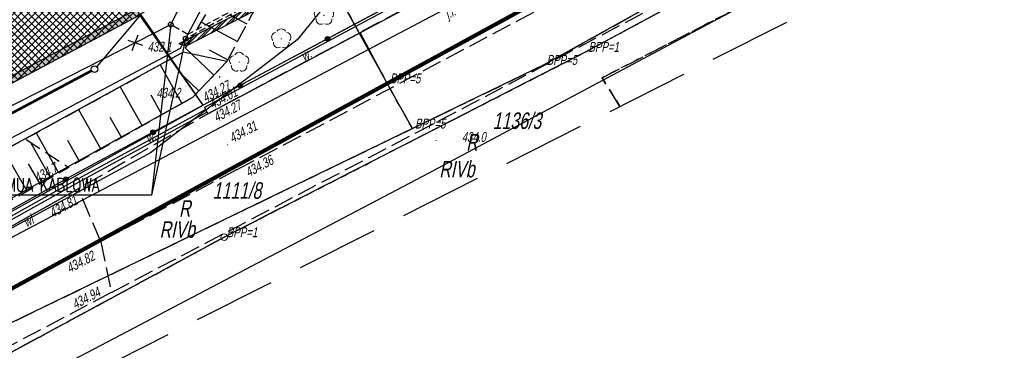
# Model space of a CAD drawing. Header units: metres. Extents: x 7409830 to 7410585, y 5569753 to 5570192.
# Tile 17 of 34: x 7410324 to 7410398, y 5569961 to 5569986. Entities that reach past the tile are written whole.
import ezdxf

# ---------------------------------------------------------------- set-up
doc = ezdxf.new("R2010")
doc.units = ezdxf.units.M
doc.header["$MEASUREMENT"] = 0
for name, pattern in [('1.5_0.5', [2, 1.5, -0.5]), ('218-500', [1, 0.5, -0.5]), ('BUBZ01-500', [1.75, 1.25, -0.5]), ('DASHED', [0.75, 0.5, -0.25]), ('DGN Style 3', [8.758007, 6.255719, -2.502288]), ('KTJZ01-500', [2, 1.5, -0.5]), ('mz1.25_0.5', [1.75, 1.25, -0.5])]:
    doc.linetypes.add(name, pattern=pattern)
doc.layers.get('0').update_dxf_attribs({"color": 8})
for name, color, linetype in [('0 PZT - BUDYNEK OBJĘTY OPRACOWANIEM HATCH', 8, 'Continuous'), ('0 PZT - SKARPY', 8, 'Continuous'), ('202-Punkt graniczny stabilizowany trwale', 8, 'Continuous'), ('203-Punkt załamania granicy działki nie stabilizowany', 8, 'Continuous'), ('209-Opis konturu klasyfikacyjnego', 8, 'Continuous'), ('210-Oznaczenie użytku', 8, 'Continuous'), ('211-Nr działki', 8, 'Continuous'), ('217-Granica konturu klasyfikcyjnego', 8, 'Continuous'), ('218-Granica użytku', 8, 'Continuous'), ('219-Linia granicy', 8, 'Continuous'), ('312-Budynek (powierzchnia)', 8, 'Continuous'), ('_BPP1-2', 8, 'Continuous'), ('_BPP3-5', 8, 'Continuous'), ('_Kan-deszczowa', 8, 'KANSAN_LINE'), ('_MAPA', 8, 'Continuous'), ('_MPZP_linie zagospodarowania', 8, 'Continuous'), ('_Zakres', 8, 'Continuous'), ('BUBZ01', 8, 'Continuous'), ('BUBZ01_1', 8, 'Continuous'), ('E_0', 4, 'Continuous'), ('E_NN', 4, 'Continuous'), ('E_ODN', 1, 'Continuous'), ('E_OPIS', 2, 'Continuous'), ('Granica', 8, 'Continuous'), ('jezdnia (powierzchnia)', 8, 'Continuous'), ('krawężnik (linia)', 8, 'Continuous'), ('KTJZ01', 8, 'Continuous'), ('KTOK05_01', 8, 'Continuous'), ('OBOP02_01', 8, 'Continuous'), ('Obrys', 8, 'Continuous'), ('przewód elektroenergetyczny (linia)', 8, 'Continuous'), ('przewód wodociągowy (linia)', 8, 'Continuous'), ('przewód wodociągowy (linia)-Atr1', 8, 'Continuous'), ('PTRW02', 8, 'Continuous'), ('punkt wysokościowy naturalny', 8, 'Continuous'), ('punkt wysokościowy naturalny-Atr2', 8, 'Continuous'), ('punkt wysokościowy sztuczny', 8, 'Continuous'), ('punkt wysokościowy sztuczny-Atr2', 8, 'Continuous'), ('RTPW01', 8, 'Continuous'), ('RTPW02', 8, 'Continuous'), ('rów melioracyjny  przydrożny (linia)', 8, 'Continuous'), ('skarpa nieumocniona (powierzchnia)', 8, 'Continuous')]:
    doc.layers.add(name, color=color, linetype=linetype)
doc.styles.add('ARIAL', font='tahoma.ttf')
doc.styles.add('ROMANS', font='romans', dxfattribs={"width": 0.7, "height": 12.5})
doc.styles.get("Standard").update_dxf_attribs({"font": 'arial.ttf'})
doc.styles.add('Style-WORKING_1250 I 0.20944', font='WORKING_1250.shx', dxfattribs={"oblique": 12})
doc.linetypes.add('KANSAN_LINE', pattern='A,0.5,-0.2,["KS",ARIAL,S=0.1,R=0,X=-0.1,Y=-0.05],-0.25', length=0.95)

# ---------------------------------------------------------------- blocks, each defined once
blk = doc.blocks.new('202_1')
at = {"layer": '202-Punkt graniczny stabilizowany trwale', "color": 96, "linetype": 'Continuous', "lineweight": 13}
blk.add_circle((0, 0), 2.5, dxfattribs=at)
blk = doc.blocks.new('203_1')
at = {"layer": '203-Punkt załamania granicy działki nie stabilizowany', "linetype": 'Continuous', "lineweight": 13}
h = blk.add_hatch(color=96, dxfattribs=at)
edge = h.paths.add_edge_path()
edge.add_arc((0, 0), 0.45, 0, 360)
blk = doc.blocks.new('801_1')
at = {"layer": 'punkt wysokościowy naturalny', "linetype": 'Continuous', "lineweight": 13}
h = blk.add_hatch(color=7, dxfattribs=at)
edge = h.paths.add_edge_path()
edge.add_arc((0, 0), 0.45, 0, 360)
blk = doc.blocks.new('OBOP02_01')
at = {"layer": 'OBOP02_01', "linetype": 'Continuous', "lineweight": 13}
h = blk.add_hatch(color=96, dxfattribs=at)
edge = h.paths.add_edge_path()
edge.add_arc((0, 0), 0.05, 0, 360)
at = {"layer": 'OBOP02_01', "color": 96, "linetype": 'Continuous', "lineweight": 13}
for centre, start, end in [((0, 0.375), 30.14713, 149.85287), ((-0.357, 0.116), 102.14713, 221.85287), ((0.357, 0.116), 318.14713, 77.85287), ((-0.22, -0.303), 174.14717, 293.85287), ((0.22, -0.303), 246.14713, 5.85287)]:
    blk.add_arc(centre, 0.375, start, end, dxfattribs=at)
blk = doc.blocks.new('RTPW02')
at = {"layer": 'RTPW02', "linetype": 'Continuous', "lineweight": 13}
h = blk.add_hatch(color=7, dxfattribs=at)
edge = h.paths.add_edge_path()
edge.add_arc((0, 0), 0.045, 0, 360)
blk = doc.blocks.new('RTPW01')
at = {"layer": 'RTPW01', "linetype": 'Continuous', "lineweight": 13}
h = blk.add_hatch(color=7, dxfattribs=at)
edge = h.paths.add_edge_path()
edge.add_arc((0, 0), 0.045, 0, 360)
blk = doc.blocks.new('140_1')
at = {"layer": '_BPP1-2', "linetype": 'Continuous', "lineweight": 0}
h = blk.add_hatch(color=141, dxfattribs=at)
edge = h.paths.add_edge_path()
edge.add_arc((0, 0), 0.045, 0, 360)
blk = doc.blocks.new('140_2')
at = {"layer": '_BPP3-5', "linetype": 'Continuous', "lineweight": 0}
h = blk.add_hatch(color=1, dxfattribs=at)
edge = h.paths.add_edge_path()
edge.add_arc((0, 0), 0.045, 0, 360)
blk = doc.blocks.new('PW01_2')
at = {"layer": 'punkt wysokościowy naturalny', "linetype": 'Continuous', "lineweight": 13}
h = blk.add_hatch(color=7, dxfattribs=at)
edge = h.paths.add_edge_path()
edge.add_arc((0, 0), 0.45, 0, 360)
blk = doc.blocks.new('PW02_1')
at = {"layer": 'punkt wysokościowy sztuczny', "linetype": 'Continuous', "lineweight": 13}
h = blk.add_hatch(color=7, dxfattribs=at)
edge = h.paths.add_edge_path()
edge.add_arc((0, 0), 0.45, 0, 360)
blk = doc.blocks.new('A$C92b4fa8d')
at = {"layer": 'KTOK05_01', "linetype": 'Continuous'}
h = blk.add_hatch(color=256, dxfattribs=at)
edge = h.paths.add_edge_path()
edge.add_arc((146.992, 34.667), 0.17, 0, 360)
h = blk.add_hatch(color=256, dxfattribs=at)
edge = h.paths.add_edge_path()
edge.add_arc((140.376, 31.134), 0.17, 0, 360)
h = blk.add_hatch(color=256, dxfattribs=at)
edge = h.paths.add_edge_path()
edge.add_arc((133.765, 27.591), 0.17, 0, 360)
h = blk.add_hatch(color=256, dxfattribs=at)
edge = h.paths.add_edge_path()
edge.add_arc((127.161, 24.038), 0.17, 0, 360)
at = {"layer": '217-Granica konturu klasyfikcyjnego', "linetype": '1.5_0.5', "flags": 128}
for points in [[(151.52, 31.29), (221.06, 69.22)], [(140.78, 50.59), (151.52, 31.29)], [(163.4, 32.69), (192.01, 48.61)], [(183.12, 42.59), (166.57, 33.68)], [(167.8, 31.71), (184.83, 40.46)], [(166.57, 33.68), (139.15, 19.64)], [(153.42, 27.87), (163.4, 32.69)], [(169.155, 29.546), (167.8, 31.71)], [(151.52, 31.29), (84.9, -5.07)], [(153.42, 27.87), (151.52, 31.29)], [(112.58, 8.12), (153.42, 27.87)], [(139.15, 19.64), (114.58, 6.38)]]:
    blk.add_lwpolyline(points, dxfattribs=at)
at = {"layer": '218-Granica użytku', "linetype": '218-500', "flags": 128}
for points in [[(151.52, 31.29), (221.06, 69.22)], [(140.78, 50.59), (151.52, 31.29)], [(163.4, 32.69), (192.01, 48.61)], [(166.57, 33.68), (183.12, 42.59)], [(184.83, 40.46), (167.8, 31.71)], [(139.15, 19.64), (166.57, 33.68)], [(153.42, 27.87), (163.4, 32.69)], [(167.8, 31.71), (169.155, 29.546)], [(151.52, 31.29), (84.9, -5.07)], [(153.42, 27.87), (151.52, 31.29)], [(112.58, 8.12), (153.42, 27.87)], [(114.58, 6.38), (139.15, 19.64)]]:
    blk.add_lwpolyline(points, dxfattribs=at)
at = {"layer": '219-Linia granicy', "linetype": 'Continuous', "flags": 128}
for points in [[(232.43, 75.43), (151.52, 31.29)], [(140.78, 50.59), (151.52, 31.29)], [(192.01, 48.61), (163.4, 32.69)], [(183.12, 42.59), (166.57, 33.68)], [(166.57, 33.68), (139.15, 19.64)], [(163.4, 32.69), (153.42, 27.87)], [(75.68, -10.1), (151.52, 31.29)], [(153.42, 27.87), (151.52, 31.29)], [(153.42, 27.87), (112.58, 8.12)], [(114.58, 6.38), (139.15, 19.64)]]:
    blk.add_lwpolyline(points, dxfattribs=at)
at = {"layer": '312-Budynek (powierzchnia)', "linetype": 'Continuous', "flags": 128}
blk.add_lwpolyline([(136.71, 54.97), (125.93, 49.31), (132.76, 36.46), (110.85, 24.81), (110.12, 26.08), (106.98, 24.4), (101.68, 34.37), (102.2, 34.65), (98.57, 41.46)], dxfattribs=at)
at = {"layer": '_MPZP_linie zagospodarowania', "linetype": 'Continuous', "flags": 128}
for points in [[(281.682, 107.293), (252.277, 88.198), (194.314, 57.15), (92.266, 3.445), (83.873, -3.193), (-4.322, -35.195)], [(93.117, -13.812), (93.145, -8.969), (96.377, -6.078), (154.207, 24.263), (222.995, 60.932), (259.254, 81.257), (287.202, 99.31)]]:
    blk.add_lwpolyline(points, dxfattribs=at)
at = {"layer": '_Zakres', "linetype": 'DGN Style 3', "flags": 128}
blk.add_lwpolyline([(-38.44, 57.308), (8.317, -51.554), (289.417, 90.186), (230.606, 183.118), (-38.44, 57.308)], close=True, dxfattribs=at)
at = {"layer": 'BUBZ01', "linetype": 'BUBZ01-500', "flags": 128}
for points in [[(124.07, 27.08), (136.04, 33.65), (147.83, 53.11), (150.27, 55.97), (153.33, 58.01), (166.71, 64.77)], [(166.71, 64.77), (151.01, 54.43), (147.8, 48.8), (139.36, 32.95), (136.78, 30.24), (127.38, 24.93)]]:
    blk.add_lwpolyline(points, dxfattribs=at)
at = {"layer": 'BUBZ01_1', "linetype": 'Continuous'}
for p, q in [((137.422, 35.931), (140.169, 34.469)), ((139.536, 36.502), (140.872, 35.79)), ((136.231, 33.966), (138.38, 31.92)), ((138.019, 33.834), (139.43, 33.082)), ((134.289, 32.689), (135.931, 29.764)), ((136.041, 31.873), (137.244, 30.728)), ((131.269, 31.032), (132.927, 28.078)), ((133.587, 30.421), (134.429, 28.921)), ((128.118, 29.302), (129.792, 26.319)), ((130.494, 28.741), (131.36, 27.198)), ((124.901, 27.536), (126.592, 24.523)), ((127.269, 26.99), (128.16, 25.403))]:
    blk.add_line(p, q, dxfattribs=at)
at = {"layer": 'jezdnia (powierzchnia)', "linetype": '1.5_0.5', "flags": 128}
for points in [[(130.61, 15.46), (157.59, 29.58), (178.52, 40.63), (199.04, 51.51), (209.5, 57.17)], [(140.1, 24.74), (129.79, 19.31)], [(1.319, -35.263), (11.2, -31.07), (16.74, -28.92), (29.8, -23.93), (48.08, -17.05), (55.92, -14.23), (70.72, -8.82), (79.25, -5.84), (87.48, -3.71), (90.8, -1.95), (95.75, 0.97), (101.81, 4.35), (103.37, 5.23), (116.88, 12.44), (129.79, 19.31), (130.61, 15.46), (119.57, 9.65), (108.34, 3.48), (101.27, -0.59), (96.88, -3.46), (94.05, -6.21), (92.32, -8.95), (92.252, -9.231)]]:
    blk.add_lwpolyline(points, dxfattribs=at)
blk.add_lwpolyline([(102.58, 10.34), (103.35, 10.75), (103.72, 10.95), (104.79, 10.28), (114.48, 15.71), (128.08, 23.3), (129.79, 19.31), (116.88, 12.44), (103.37, 5.23), (101.7, 6.31), (102.58, 10.34)], close=True, dxfattribs=at)
at = {"layer": 'krawężnik (linia)', "linetype": 'Continuous', "flags": 128}
blk.add_lwpolyline([(103.72, 10.95), (104.79, 10.28), (114.48, 15.71), (128.08, 23.3)], dxfattribs=at)
at = {"layer": 'KTJZ01', "linetype": 'KTJZ01-500', "flags": 128}
for points in [[(140.1, 24.74), (165.59, 38.26), (191.97, 52.24), (194.56, 53.95), (194.96, 54.83), (195.8, 55.52), (207.03, 61.38)], [(195.8, 55.52), (192.61, 55.89), (188.95, 56.22), (163.27, 42.5), (137.92, 28.99), (128.08, 23.3)]]:
    blk.add_lwpolyline(points, dxfattribs=at)
at = {"layer": 'KTOK05_01', "linetype": 'Continuous', "flags": 128}
blk.add_lwpolyline([(176.76, 50.57), (162.86, 43.14), (137.56, 29.63), (127.38, 24.16), (103.72, 10.95), (102.58, 10.34)], dxfattribs=at)
at = {"layer": 'KTOK05_01', "linetype": 'Continuous'}
for centre, radius in [((146.992, 34.667), 0.175), ((146.992, 34.667), 0.17), ((140.376, 31.134), 0.175), ((140.376, 31.134), 0.17), ((133.765, 27.591), 0.175), ((133.765, 27.591), 0.17), ((127.161, 24.038), 0.175), ((127.161, 24.038), 0.17)]:
    blk.add_circle(centre, radius, dxfattribs=at)
at = {"layer": 'przewód elektroenergetyczny (linia)', "linetype": 'Continuous', "flags": 128}
for points in [[(-2.082, -27.342), (38.39, -12.34), (86.96, 5.92), (90.9, 14.64), (93.58, 17.43), (98.39, 20.9), (107.03, 21.47), (135.1, 35.75), (141.37, 48.01), (138.07, 58.79), (135.97, 61.24)], [(37.76, -17.14), (95.59, 5.74), (95.19, 13.59), (98.78, 17.42), (107.49, 18.94), (135.84, 33.95), (142.53, 46.5), (138.14, 61.31), (135.82, 60.07), (135.38, 60.93)]]:
    blk.add_lwpolyline(points, dxfattribs=at)
at = {"layer": 'przewód wodociągowy (linia)', "linetype": 'Continuous', "flags": 128}
blk.add_lwpolyline([(156.01, 67.6), (158.68, 55.7), (153.92, 45.96), (144.7, 34.6), (133.57, 26.03), (101.9, 8.89), (39.75, -15.97), (39.53, -16.18), (38.65, -16.4)], dxfattribs=at)
at = {"layer": 'PTRW02', "linetype": 'Continuous', "flags": 128}
blk.add_lwpolyline([(192.61, 55.89), (192.76, 56.48), (188.81, 56.78), (162.95, 43.01), (137.67, 29.47), (137.92, 28.99), (163.27, 42.5), (188.95, 56.22), (192.61, 55.89)], close=True, dxfattribs=at)
at = {"layer": 'rów melioracyjny  przydrożny (linia)', "color": 0, "linetype": 'CONTINUOUS'}
for p, q in [((127.82, 23.929), (137.73, 29.32)), ((137.73, 29.32), (137.79, 29.21)), ((137.85, 29.1), (137.79, 29.21)), ((127.94, 23.711), (137.85, 29.1)), ((114.119, 16.289), (127.82, 23.929)), ((114.241, 16.071), (127.94, 23.711)), ((104.479, 10.859), (114.119, 16.289)), ((104.601, 10.641), (114.241, 16.071)), ((104.479, 10.859), (104.54, 10.75)), ((104.601, 10.641), (104.54, 10.75))]:
    blk.add_line(p, q, dxfattribs=at)
at = {"layer": 'skarpa nieumocniona (powierzchnia)', "linetype": 'Continuous', "flags": 128}
for points in [[(138.86, 31.71), (138.81, 31.8)], [(124.22, 23.13), (122.46, 26.22)], [(125.99, 24.14), (124.46, 26.83)], [(125.19, 23.68), (124.32, 25.21)]]:
    blk.add_lwpolyline(points, dxfattribs=at)
at = {"layer": 'skarpa nieumocniona (powierzchnia)', "linetype": 'mz1.25_0.5', "flags": 128}
blk.add_lwpolyline([(102.54, 11.22), (106.68, 18.71), (110.58, 19.87), (124.07, 27.08), (127.38, 24.93), (114.14, 17.38), (102.54, 11.22)], close=True, dxfattribs=at)
at = {"layer": '202-Punkt graniczny stabilizowany trwale', "linetype": 'Continuous', "xscale": 0.1, "yscale": 0.1, "zscale": 0.1}
blk.add_blockref('202_1', (139.15, 19.64), dxfattribs=at)
at = {"layer": '203-Punkt załamania granicy działki nie stabilizowany', "linetype": 'Continuous', "xscale": 0.1, "yscale": 0.1, "zscale": 0.1}
for p in [(166.57, 33.68), (163.4, 32.69), (151.52, 31.29), (153.42, 27.87)]:
    blk.add_blockref('203_1', p, dxfattribs=at)
at = {"layer": '_BPP1-2', "linetype": 'Continuous'}
for p in [(166.57, 33.68), (139.15, 19.64)]:
    blk.add_blockref('140_1', p, dxfattribs=at)
at = {"layer": '_BPP3-5', "linetype": 'Continuous'}
for p in [(163.4, 32.69), (151.52, 31.29), (153.42, 27.87)]:
    blk.add_blockref('140_2', p, dxfattribs=at)
at = {"layer": 'OBOP02_01', "linetype": 'Continuous'}
for p in [(146.72, 36.44), (143.48, 34.67), (140.29, 32.9)]:
    blk.add_blockref('OBOP02_01', p, dxfattribs=at)
at = {"layer": 'punkt wysokościowy naturalny', "linetype": 'Continuous', "xscale": 0.1, "yscale": 0.1, "zscale": 0.1}
for name, p in [('PW01_2', (124.07, 27.08)), ('801_1', (155.22, 26.97)), ('PW01_2', (127.38, 24.93))]:
    blk.add_blockref(name, p, dxfattribs=at)
at = {"layer": 'punkt wysokościowy sztuczny', "linetype": 'Continuous', "xscale": 0.1, "yscale": 0.1, "zscale": 0.1}
for p in [(128.08, 23.3), (129.79, 19.31), (130.61, 15.46)]:
    blk.add_blockref('PW02_1', p, dxfattribs=at)
at = {"layer": 'RTPW01', "linetype": 'Continuous'}
for p in [(136.04, 33.65), (136.78, 30.24)]:
    blk.add_blockref('RTPW01', p, dxfattribs=at)
at = {"layer": 'RTPW02', "linetype": 'Continuous'}
for p in [(137.67, 29.47), (137.79, 29.21), (137.92, 28.99), (139.42, 26.63), (140.1, 24.74)]:
    blk.add_blockref('RTPW02', p, dxfattribs=at)
at = {"layer": '209-Opis konturu klasyfikacyjnego', "linetype": 'Continuous', "char_height": 1.25, "attachment_point": 7, "line_spacing_factor": 0.6}
for insert in [(155.462, 24.152), (134.257, 19.577)]:
    blk.add_mtext('\\FWORKING_1250;\\Q12;\\H1x;\\W0.72;RIVb', dxfattribs=dict(at, insert=insert))
at = {"layer": '210-Oznaczenie użytku', "linetype": 'Continuous', "char_height": 1.25, "attachment_point": 7, "line_spacing_factor": 0.6}
for insert in [(157.508, 26.207), (135.732, 21.196)]:
    blk.add_mtext('\\FWORKING_1250;\\Q12;\\H1x;\\W0.72;R', dxfattribs=dict(at, insert=insert))
at = {"layer": '211-Nr działki', "linetype": 'Continuous', "char_height": 1.25, "attachment_point": 7, "line_spacing_factor": 0.6}
for s, insert in [('\\FWORKING_1250;\\Q12;\\H1x;\\W0.72;1136/3', (159.512, 27.821)), ('\\FWORKING_1250;\\Q12;\\H1x;\\W0.72;1111/8', (138.287, 22.531))]:
    blk.add_mtext(s, dxfattribs=dict(at, insert=insert))
at = {"layer": '_BPP1-2', "linetype": 'Continuous', "style": 'Style-WORKING_1250 I 0.20944', "oblique": 12, "width": 0.733333}
for p in [(166.57, 33.68), (139.15, 19.64)]:
    blk.add_text(' BPP=1', height=0.75, dxfattribs=at).set_placement(p)
at = {"layer": '_BPP3-5', "linetype": 'Continuous', "style": 'Style-WORKING_1250 I 0.20944', "oblique": 12, "width": 0.733333}
for p in [(163.4, 32.69), (151.52, 31.29), (153.42, 27.87)]:
    blk.add_text(' BPP=5', height=0.75, dxfattribs=at).set_placement(p)
at = {"layer": 'KTJZ01', "linetype": 'Continuous', "style": 'Style-WORKING_1250 I 0.20944', "oblique": 12, "width": 0.725}
blk.add_text('j.i.', height=0.75, rotation=28.05489, dxfattribs=at).set_placement((156.134, 36.152))
at = {"layer": 'przewód wodociągowy (linia)-Atr1', "insert": (123.999, 20.71), "char_height": 0.75, "attachment_point": 4, "rotation": 28.423, "line_spacing_factor": 0.6}
blk.add_mtext('\\FWORKING_1250;\\Q12;\\H1x;\\W0.725;wl', dxfattribs=at)
at = {"layer": 'PTRW02', "linetype": 'Continuous', "style": 'Style-WORKING_1250 I 0.20944', "oblique": 12, "width": 0.725}
for p in [(145.221, 32.956), (133.436, 26.734)]:
    blk.add_text('w.', height=0.75, rotation=28.17356, dxfattribs=at).set_placement(p)
at = {"layer": 'punkt wysokościowy naturalny-Atr2', "insert": (157.17, 26.84), "char_height": 0.75, "attachment_point": 7, "line_spacing_factor": 0.6}
blk.add_mtext('\\FWORKING_1250;\\Q12;\\H1x;\\W0.725;434.0', dxfattribs=at)
at = {"layer": 'punkt wysokościowy naturalny-Atr2', "insert": (124.63, 24.39), "char_height": 0.75, "attachment_point": 1, "rotation": 29.694, "line_spacing_factor": 0.6}
blk.add_mtext('\\FWORKING_1250;\\Q12;\\H1x;\\W0.733333;434.7', dxfattribs=at)
at = {"layer": 'punkt wysokościowy sztuczny-Atr2', "char_height": 0.75, "attachment_point": 1, "line_spacing_factor": 0.6}
for s, insert, rotation in [('\\FWORKING_1250;\\Q12;\\H1x;\\W0.733333;434.81', (125.79, 21.75), 29.165), ('\\FWORKING_1250;\\Q12;\\H1x;\\W0.733333;434.82', (127.09, 17.57), 28.019), ('\\FWORKING_1250;\\Q12;\\H1x;\\W0.733333;434.94', (127.51, 14.84), 27.756)]:
    blk.add_mtext(s, dxfattribs=dict(at, insert=insert, rotation=rotation))
at = {"layer": 'RTPW01', "linetype": 'Continuous', "style": 'Style-WORKING_1250 I 0.20944', "oblique": 12, "width": 0.725}
for s, p in [('432.1', (133.347, 33.694)), ('434.2', (134.017, 30.2))]:
    blk.add_text(s, height=0.75, dxfattribs=at).set_placement(p)
at = {"layer": 'RTPW02', "linetype": 'Continuous', "style": 'Style-WORKING_1250 I 0.20944', "oblique": 12, "width": 0.725}
for s, p in [('434.27', (137.736, 29.817)), ('434.01', (138.274, 29.333)), ('434.27', (138.585, 28.333)), ('434.31', (139.78, 26.765)), ('434.36', (141, 24.171))]:
    blk.add_text(s, height=0.75, rotation=28.11416, dxfattribs=at).set_placement(p)
blk = doc.blocks.new('*U415')
at = {"layer": 'E_0', "ltscale": 2}
for points in [[(-0.557, 0.181), (0.557, -0.181)], [(-0.224, -0.584), (0.224, 0.584)]]:
    blk.add_lwpolyline(points, dxfattribs=at)

msp = doc.modelspace()

# ---------------------------------------------------------------- hatches: boundary and pattern name
at = {"layer": '0 PZT - BUDYNEK OBJĘTY OPRACOWANIEM HATCH'}
h = msp.add_hatch(dxfattribs=at)
h.set_pattern_fill('ANSI37', color=256, scale=3)
h.set_pattern_definition([(45, (0, 0), (-0.265165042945, 0.265165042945), []), (135, (0, 0), (-0.265165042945, -0.265165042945), [])])
h.paths.add_polyline_path([(7410286.94, 5570006.15), (7410280.74, 5570017.93), (7410305.15, 5570030.79), (7410303.45, 5570034.07), (7410314.85, 5570039.96), (7410316.48, 5570036.72), (7410335, 5570046.41), (7410341.16, 5570034.74), (7410325.45, 5570026.45), (7410328.1, 5570021.38), (7410330.73, 5570022.68), (7410333.66, 5570017.1), (7410333.062, 5570016.787), (7410335.973, 5570011.242), (7410333.97, 5570010.19), (7410336.71, 5570004.97), (7410325.93, 5569999.31), (7410332.76, 5569986.46), (7410310.85, 5569974.81), (7410310.12, 5569976.08), (7410306.976, 5569974.408), (7410301.68, 5569984.37), (7410302.2, 5569984.65), (7410298.575, 5569991.463), (7410323.15, 5570004.54), (7410314.58, 5570020.67)])
at = {"layer": 'Obrys'}
h = msp.add_hatch(color=256, dxfattribs=at)
h.dxf.hatch_style = 1
h.paths.add_polyline_path([(7410286.94, 5570006.15), (7410280.74, 5570017.93), (7410305.15, 5570030.79), (7410303.45, 5570034.07), (7410314.85, 5570039.96), (7410316.48, 5570036.72), (7410335, 5570046.41), (7410341.16, 5570034.74), (7410325.45, 5570026.45), (7410328.1, 5570021.38), (7410330.73, 5570022.68), (7410333.66, 5570017.1), (7410333.062, 5570016.787), (7410335.973, 5570011.242), (7410333.97, 5570010.19), (7410336.71, 5570004.97), (7410325.93, 5569999.31), (7410332.76, 5569986.46), (7410310.85, 5569974.81), (7410310.12, 5569976.08), (7410306.976, 5569974.408), (7410301.68, 5569984.37), (7410302.2, 5569984.65), (7410298.575, 5569991.463), (7410323.15, 5570004.54), (7410314.58, 5570020.67)])
h.paths.add_polyline_path([(7410287.15, 5570006.825), (7410281.415, 5570017.721), (7410305.822, 5570030.579), (7410304.124, 5570033.856), (7410314.63, 5570039.284), (7410316.263, 5570036.039), (7410334.815, 5570045.875), (7410340.641, 5570035.018), (7410324.776, 5570026.66), (7410327.883, 5570020.715), (7410330.514, 5570022.016), (7410332.985, 5570017.311), (7410332.387, 5570016.997), (7410335.298, 5570011.452), (7410333.295, 5570010.4), (7410336.035, 5570005.18), (7410325.253, 5569999.519), (7410332.084, 5569986.667), (7410311.042, 5569975.479), (7410310.312, 5569976.749), (7410307.182, 5569975.085), (7410302.355, 5569984.166), (7410302.875, 5569984.446), (7410299.251, 5569991.256), (7410323.826, 5570004.333), (7410314.788, 5570021.344)], flags=16)

# ---------------------------------------------------------------- linework, layer by layer
msp.add_lwpolyline([(7410254.33, 5569932.93), (7410275.68, 5569939.9), (7410351.52, 5569981.29), (7410432.43, 5570025.43), (7410392.127, 5570096.224), (7410365.659, 5570081.352), (7410312.67, 5570051.11), (7410274.39, 5570029.2), (7410221.02, 5570009.91)], close=True)
for points in [[(7410337.56, 5569979.63), (7410332.815, 5569986.551), (7410355.667, 5569998.578), (7410352.451, 5570004.696), (7410353.779, 5570005.395), (7410351.468, 5570009.867), (7410365.686, 5570017.239), (7410373.729, 5570002.251), (7410375.415, 5570003.133), (7410376.73, 5570000.56), (7410337.56, 5569979.63), (7410333.185, 5569985.855)], [(7410302.6, 5569960.31), (7410337.56, 5569979.63), (7410332.76, 5569986.46), (7410310.85, 5569974.81)], [(7410351.522, 5569981.286), (7410349.466, 5569985.144)]]:
    msp.add_lwpolyline(points)
at = {"layer": '0 PZT - SKARPY'}
msp.add_lwpolyline([(7410336.04, 5569983.65), (7410324.07, 5569977.08), (7410310.58, 5569969.87), (7410306.68, 5569968.71), (7410304.78, 5569969.05), (7410300.6, 5569966.96), (7410298.18, 5569966.65), (7410289.52, 5569980.11), (7410287.921, 5569981.517), (7410278.55, 5569983.19), (7410282.36, 5569980.47), (7410294.97, 5569963.18), (7410298.058, 5569961.58), (7410301.44, 5569961.67), (7410302.54, 5569961.22), (7410336.78, 5569980.24), (7410339.36, 5569982.95)], close=True, dxfattribs=at)
at = {"layer": '_Kan-deszczowa'}
msp.add_lwpolyline([(7410332.817, 5569986.486), (7410329.491, 5569982.557)], dxfattribs=at)
at = {"layer": '_Kan-deszczowa', "const_width": 0.2}
msp.add_lwpolyline([(7410329.107, 5569982.253), (7410307.584, 5569970.808)], dxfattribs=at)
at = {"layer": '_Kan-deszczowa'}
msp.add_circle((7410329.33, 5569982.367), 0.25, dxfattribs=at)
at = {"layer": 'E_NN', "linetype": 'DASHED'}
for points in [[(7410338.259, 5570010.907), (7410353.291, 5570018.726), (7410363.536, 5569999.198), (7410336.228, 5569984.677)], [(7410335.785, 5570011.127), (7410336.813, 5570009.927), (7410353.205, 5570018.454), (7410363.264, 5569999.282), (7410336.398, 5569984.997)]]:
    msp.add_lwpolyline(points, dxfattribs=at)
at = {"layer": 'E_NN', "color": 1, "linetype": 'DASHED'}
msp.add_lwpolyline([(7410336.398, 5569984.997), (7410335.1, 5569985.75), (7410335.1, 5569985.75)], dxfattribs=at)
at = {"layer": 'Granica', "ltscale": 0.2, "const_width": 0.3}
msp.add_lwpolyline([(7410328.777, 5570062.496), (7410327.218, 5570065.039), (7410334.243, 5570068.866), (7410335.57, 5570066.441), (7410351.411, 5570075.329), (7410390.988, 5570002.821), (7410280.485, 5569942.522), (7410251.102, 5570020.783), (7410259.225, 5570023.719), (7410273.586, 5570030.64), (7410311.53, 5570053.165), (7410328.777, 5570062.496)], dxfattribs=at)
at = {"layer": 'Obrys'}
for points in [[(7410316.48, 5570036.72), (7410335, 5570046.41), (7410341.16, 5570034.74), (7410325.45, 5570026.45), (7410328.1, 5570021.38), (7410330.73, 5570022.68), (7410333.66, 5570017.1), (7410333.062, 5570016.787), (7410335.973, 5570011.242), (7410333.97, 5570010.19), (7410336.71, 5570004.97), (7410325.93, 5569999.31), (7410332.76, 5569986.46), (7410310.85, 5569974.81)], [(7410316.263, 5570036.039), (7410334.815, 5570045.875), (7410340.641, 5570035.018), (7410324.776, 5570026.66), (7410327.883, 5570020.715), (7410330.514, 5570022.016), (7410332.985, 5570017.311), (7410332.387, 5570016.997), (7410335.298, 5570011.452), (7410333.295, 5570010.4), (7410336.035, 5570005.18), (7410325.253, 5569999.519), (7410332.084, 5569986.667), (7410311.042, 5569975.479)]]:
    msp.add_lwpolyline(points, dxfattribs=at)

# ---------------------------------------------------------------- next in the draw order: block references
at = {"layer": '_MAPA'}
msp.add_blockref('A$C92b4fa8d', (7410200, 5569950), dxfattribs=at)

# ---------------------------------------------------------------- next in the draw order: hatches: boundary and pattern name
at = {"layer": '0 PZT - BUDYNEK OBJĘTY OPRACOWANIEM HATCH'}
h = msp.add_hatch(dxfattribs=at)
h.set_pattern_fill('ANSI32', color=256)
h.set_pattern_definition([(45, (-0.85284, 0.743), (-0.265165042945, 0.265165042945), []), (45, (-0.67606, 0.743), (-0.265165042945, 0.265165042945), [])])
h.paths.add_polyline_path([(7410336.323, 5569984.154), (7410361.486, 5569997.142), (7410361.348, 5569997.408), (7410335.719, 5569984.281)])

# ---------------------------------------------------------------- next in the draw order: linework, layer by layer
msp.add_lwpolyline([(7410336.323, 5569984.154), (7410361.486, 5569997.142), (7410361.348, 5569997.408), (7410335.719, 5569984.281)], close=True)
at = {"layer": 'E_NN'}
for centre in [(7410335.1, 5569985.75), (7410336.228, 5569984.677)]:
    msp.add_circle(centre, 0.18, dxfattribs=at)
at = {"layer": 'E_ODN', "linetype": 'Continuous'}
for p, q in [((7410335.1, 5569985.75), (7410333.649, 5569972.831)), ((7410336.228, 5569984.677), (7410333.649, 5569972.831)), ((7410333.649, 5569972.831), (7410318.104, 5569972.831))]:
    msp.add_line(p, q, dxfattribs=at)

# ---------------------------------------------------------------- next in the draw order: block references
at = {"layer": 'E_NN'}
msp.add_blockref('*U415', (7410332.401, 5569984.377), dxfattribs=at)

# ---------------------------------------------------------------- next in the draw order: texts
at = {"layer": 'E_OPIS', "ltscale": 200, "transparency": 33554687, "style": 'ROMANS', "width": 0.75}
msp.add_text('PROJ. MUA KABLOWA', height=1, dxfattribs=at).set_placement((7410319.182, 5569973.103))

doc.saveas('drawing.dxf')
